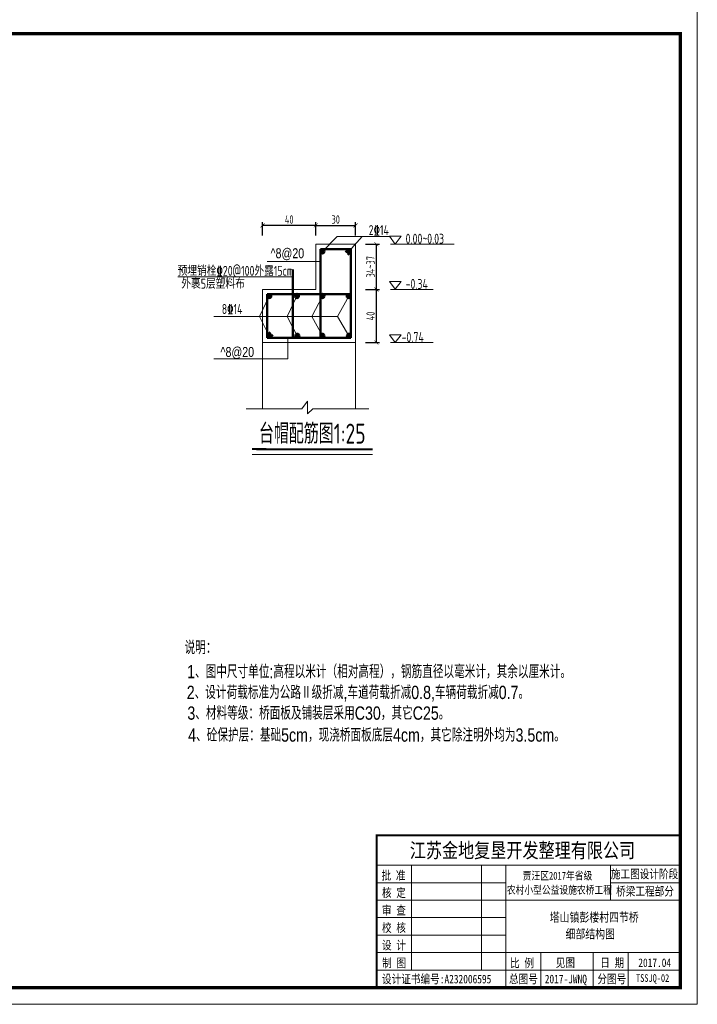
# Model space of a CAD drawing. Header units: inches. Extents: x 97745 to 142261, y 62673 to 100665.
# Tile 44 of 148: x 110155 to 112195, y 70918 to 73880. Entities that reach past the tile are written whole.
import ezdxf

# ---------------------------------------------------------------- set-up
doc = ezdxf.new("R2010")
doc.units = ezdxf.units.IN
doc.header["$MEASUREMENT"] = 0
doc.layers.get('0').update_dxf_attribs({"lineweight": 15})
doc.layers.add('1', color=7, linetype='Continuous')
for name, color, linetype, lineweight in [('BM1', 7, 'Continuous', 15), ('文字', 7, 'Continuous', 20), ('轮廓线', 1, 'Continuous', 40), ('配筋1', 1, 'Continuous', 50)]:
    doc.layers.add(name, color=color, linetype=linetype, lineweight=lineweight)
doc.styles.add('DIM_FONT', font='hztxt_e.shx', dxfattribs={"width": 0.8, "bigfont": 'hztxt.shx'})
doc.styles.add('hz-e', font='hztxt_e.shx', dxfattribs={"width": 0.8, "height": 330, "bigfont": 'hztxt.shx'})
doc.styles.add('HZTXT', font='tssdeng.shx', dxfattribs={"width": 0.75, "bigfont": 'hztxt.shx'})
doc.styles.add('图框', font='SIMFANG.TTF', dxfattribs={"width": 0.8, "height": 4})
doc.dimstyles.new('3', dxfattribs={"dimtxt": 25, "dimasz": 12, "dimexe": 10, "dimexo": 30, "dimgap": 5, "dimtad": 1, "dimdec": 0, "dimzin": 0, "dimdsep": 46, "dimtxsty": 'HZTXT', "dimblk": 'ARCHTICK', "dimcen": 0, "dimclrt": 7, "dimazin": 2, "dimtfac": 1, "dimtdec": 0, "dimtix": 1, "dimtmove": 2, "dimatfit": 3, "dimfxl": 250, "dimtolj": 1, "dimtzin": 0, "dimarcsym": 0})

# ---------------------------------------------------------------- blocks, each defined once
blk = doc.blocks.new('_ArchTick')
at = {"color": 0, "linetype": 'ByBlock', "const_width": 0.15}
blk.add_lwpolyline([(-0.5, -0.5), (0.5, 0.5)], dxfattribs=at)
blk = doc.blocks.new('*D651')
at = {"color": 0, "lineweight": -2}
for p, q in [((111046.1, 73231), (111046.1, 73271.6)), ((111046.1, 73261.6), (111166.1, 73261.6)), ((111166.1, 73231), (111166.1, 73271.6))]:
    blk.add_line(p, q, dxfattribs=at)
at = {"color": 0, "lineweight": -2, "xscale": 12, "yscale": 12, "zscale": 12, "rotation": 180}
blk.add_blockref('_ArchTick', (111046.1, 73261.6), dxfattribs=at)
at = {"color": 0, "lineweight": -2, "xscale": 12, "yscale": 12, "zscale": 12}
blk.add_blockref('_ArchTick', (111166.1, 73261.6), dxfattribs=at)
at = {"color": 7, "insert": (111106.1, 73279.1), "char_height": 25, "attachment_point": 5, "style": 'HZTXT'}
blk.add_mtext('\\A1;30', dxfattribs=at)
blk = doc.blocks.new('*D652')
at = {"color": 0, "lineweight": -2}
for p, q in [((110886.1, 73231), (110886.1, 73271.6)), ((111046.1, 73261.6), (110886.1, 73261.6)), ((111046.1, 73231), (111046.1, 73271.6))]:
    blk.add_line(p, q, dxfattribs=at)
at = {"color": 0, "lineweight": -2, "xscale": 12, "yscale": 12, "zscale": 12, "rotation": 180}
blk.add_blockref('_ArchTick', (110886.1, 73261.6), dxfattribs=at)
at = {"color": 0, "lineweight": -2, "xscale": 12, "yscale": 12, "zscale": 12}
blk.add_blockref('_ArchTick', (111046.1, 73261.6), dxfattribs=at)
at = {"color": 7, "insert": (110966.1, 73279.1), "char_height": 25, "attachment_point": 5, "style": 'HZTXT'}
blk.add_mtext('\\A1;40', dxfattribs=at)
blk = doc.blocks.new('*D697')
at = {"color": 0, "lineweight": -2}
for p, q in [((111196.1, 73069), (111238.4, 73069)), ((111228.4, 72909), (111228.4, 73069)), ((111196.1, 72909), (111238.4, 72909))]:
    blk.add_line(p, q, dxfattribs=at)
at = {"color": 0, "lineweight": -2, "xscale": 12, "yscale": 12, "zscale": 12}
for p, rotation in [((111228.4, 73069), 90), ((111228.4, 72909), 270)]:
    blk.add_blockref('_ArchTick', p, dxfattribs=dict(at, rotation=rotation))
at = {"color": 7, "insert": (111210.9, 72989), "char_height": 25, "attachment_point": 5, "rotation": 90, "style": 'HZTXT'}
blk.add_mtext('\\A1;40', dxfattribs=at)
blk = doc.blocks.new('*D698')
at = {"color": 0, "lineweight": -2}
for p, q in [((111196.1, 73205), (111238.4, 73205)), ((111228.4, 73069), (111228.4, 73205)), ((111196.1, 73069), (111238.4, 73069))]:
    blk.add_line(p, q, dxfattribs=at)
at = {"color": 0, "lineweight": -2, "xscale": 12, "yscale": 12, "zscale": 12}
for p, rotation in [((111228.4, 73205), 90), ((111228.4, 73069), 270)]:
    blk.add_blockref('_ArchTick', p, dxfattribs=dict(at, rotation=rotation))
at = {"color": 7, "insert": (111210.9, 73137), "char_height": 25, "attachment_point": 5, "rotation": 90, "style": 'HZTXT'}
blk.add_mtext('\\A1;34~37', dxfattribs=at)
blk = doc.blocks.new('三角形')
at = {"layer": '轮廓线', "color": 0, "lineweight": 20}
for p, q in [((24441.9, 199232.1), (24477.5, 199232.1)), ((24459.3, 199208.6), (24441.9, 199232.1)), ((24477.5, 199232.1), (24459.3, 199208.6))]:
    blk.add_line(p, q, dxfattribs=at)

msp = doc.modelspace()

# ---------------------------------------------------------------- hatches: boundary and pattern name
at = {"layer": '配筋1'}
for points in [[(111072.287, 73183.118, 1), (111060.117, 73183.118, 1)], [(111152.064, 73183.118, 1), (111139.894, 73183.118, 1)], [(110912.287, 73048.852, 1), (110900.117, 73048.852, 1)], [(110995.354, 73048.967, 1), (110983.183, 73048.967, 1)], [(111072.287, 73048.967, 1), (111060.117, 73048.967, 1)], [(111151.285, 73048.628, 1), (111139.114, 73048.628, 1)], [(110912.287, 72929.073, 1), (110900.117, 72929.073, 1)], [(110996.619, 72929.073, 1), (110984.448, 72929.073, 1)], [(111072.287, 72929.073, 1), (111060.117, 72929.073, 1)], [(111152.028, 72929.073, 1), (111139.857, 72929.073, 1)]]:
    msp.add_hatch(color=256, dxfattribs=at).paths.add_polyline_path(points)

# ---------------------------------------------------------------- linework, layer by layer
for p, q in [((111110.698, 73228.438), (111066.202, 73183.118)), ((111110.698, 73228.438), (111269.692, 73228.438)), ((111145.979, 73183.118), (111185.274, 73228.438)), ((111046.117, 73204.988), (111046.117, 73068.988)), ((111166.117, 73204.988), (111046.117, 73204.988)), ((111166.117, 73068.988), (111166.117, 73204.988)), ((111060.117, 73153.176), (110900.261, 73153.176)), ((111046.117, 73068.988), (110886.117, 73068.988)), ((110886.117, 73068.988), (110886.117, 72908.988)), ((111166.117, 72908.988), (111166.117, 73068.988)), ((110906.202, 73048.825), (110876.987, 72987.666)), ((110989.269, 73048.967), (110960.284, 72987.666)), ((111066.202, 73048.967), (111034.412, 72987.666)), ((111111.077, 72987.666), (111145.2, 73048.628)), ((110906.202, 72929.073), (110876.987, 72987.666)), ((110990.533, 72929.073), (110960.284, 72987.666)), ((111066.202, 72929.073), (111034.412, 72987.666)), ((111111.077, 72987.666), (111145.942, 72929.073)), ((110962.194, 72922.988), (110962.194, 72859.538)), ((110886.117, 72908.988), (111166.117, 72908.988)), ((110886.117, 72908.988), (110886.117, 72708.988)), ((111166.117, 72908.988), (111166.117, 72708.988)), ((111004.511, 72708.988), (111020.836, 72732.011)), ((111020.836, 72732.011), (111020.836, 72693.961)), ((110886.117, 72708.988), (110836.117, 72708.988)), ((110836.117, 72708.988), (111004.511, 72708.988)), ((111020.836, 72693.961), (111037.161, 72708.988)), ((111037.161, 72708.988), (111205.855, 72708.988)), ((110896.78, 72572.432), (110854.945, 72572.432)), ((110867.405, 72572.432), (111085.875, 72572.432)), ((111085.875, 72572.432), (111216.732, 72572.432))]:
    msp.add_line(p, q)
at = {"layer": 'BM1', "color": 0, "linetype": 'Continuous'}
for p, q in [((111229.287, 71426.104), (112143.932, 71426.104)), ((111229.287, 71426.104), (111229.287, 70968.031)), ((111229.287, 70968.031), (111229.287, 71426.104)), ((111229.287, 71335.991), (112143.932, 71335.991)), ((111334.418, 71020.596), (111334.418, 71335.991)), ((111544.682, 71335.991), (111544.682, 71020.596)), ((111618.274, 71335.991), (111618.274, 70968.031)), ((111933.668, 71230.86), (111933.668, 71335.991)), ((111229.287, 71283.425), (111618.274, 71283.425)), ((111933.668, 71283.425), (112143.932, 71283.425)), ((111229.287, 71230.86), (112143.932, 71230.86)), ((111229.287, 71178.294), (111618.274, 71178.294)), ((111229.287, 71125.728), (111618.274, 71125.728)), ((111229.287, 71073.162), (112143.932, 71073.162)), ((111723.405, 71073.162), (111723.405, 70968.031)), ((111881.103, 71073.162), (111881.103, 70968.031)), ((111986.234, 71073.162), (111986.234, 71020.596)), ((111986.234, 70968.031), (111986.234, 71073.162)), ((111229.287, 71020.596), (112143.932, 71020.596))]:
    msp.add_line(p, q, dxfattribs=at)
at = {"layer": 'BM1', "const_width": 1}
msp.add_lwpolyline([(107951.098, 73918.339), (112193.926, 73918.339), (112193.926, 70918.036), (107951.098, 70918.036), (107951.098, 73918.339)], dxfattribs=at)
at = {"layer": 'BM1'}
msp.add_lwpolyline([(107951.098, 73918.339), (112193.926, 73918.339), (112193.926, 70918.036), (107951.098, 70918.036)], close=True, dxfattribs=at)
at = {"layer": 'BM1', "color": 0, "linetype": 'Continuous', "const_width": 9.999}
msp.add_lwpolyline([(108118.942, 70968.031), (108118.942, 73838.038), (112143.932, 73838.038), (112143.932, 70968.031)], close=True, dxfattribs=at)
at = {"layer": 'BM1', "color": 0, "linetype": 'Continuous', "const_width": 5.257}
msp.add_lwpolyline([(112143.932, 71426.104), (111229.287, 71426.104), (111229.287, 70968.031)], dxfattribs=at)
at = {"layer": '文字', "ltscale": 0.5}
for p, q in [((111462.333, 73204.988), (111270.654, 73204.988)), ((110976.536, 73106.8), (110631.071, 73106.8)), ((111398.998, 73068.988), (111270.654, 73068.988)), ((111111.077, 72987.666), (110738.958, 72987.666)), ((111398.998, 72908.988), (111270.654, 72908.988)), ((110962.194, 72859.538), (110738.811, 72859.538))]:
    msp.add_line(p, q, dxfattribs=at)
at = {"layer": '轮廓线'}
for p, q in [((110896.78, 72588.018), (110854.945, 72588.018)), ((110867.405, 72588.018), (111085.875, 72588.018)), ((111085.875, 72588.018), (111216.732, 72588.018))]:
    msp.add_line(p, q, dxfattribs=at)
at = {"layer": '配筋1'}
for p, q in [((111152.117, 73189.422), (111060.117, 73189.422)), ((111060.117, 73189.422), (111060.117, 72922.988)), ((111143.648, 73189.422), (111135.122, 73180.977)), ((111152.117, 72922.988), (111152.117, 73189.422)), ((111152.117, 73180.489), (111142.983, 73172.706)), ((110976.536, 73068.988), (110976.536, 73128.988)), ((110976.536, 72922.988), (110976.536, 73068.988)), ((110900.117, 73054.988), (110900.117, 72922.988)), ((110900.117, 73054.988), (111152.117, 73054.988)), ((110900.117, 72931.573), (110908.522, 72940.138)), ((110900.117, 72922.988), (111152.117, 72922.988)), ((110908.729, 72922.988), (110916.892, 72931.784))]:
    msp.add_line(p, q, dxfattribs=at)
for centre in [(111066.202, 73183.118), (111145.979, 73183.118), (110906.202, 73048.852), (110989.269, 73048.967), (111066.202, 73048.967), (111145.2, 73048.628), (110906.202, 72929.073), (110990.533, 72929.073), (111066.202, 72929.073), (111145.942, 72929.073)]:
    msp.add_circle(centre, 6.085, dxfattribs=at)

# ---------------------------------------------------------------- block references
at = {"layer": '文字', "ltscale": 0.5}
for p in [(86825.973, -126003.565), (86825.973, -126139.565), (86825.973, -126299.565)]:
    msp.add_blockref('三角形', p, dxfattribs=at)

# ---------------------------------------------------------------- texts
at = {"style": 'hz-e', "width": 0.8}
for s, p in [('说明：', (110651.173, 71971.085)), ('1、图中尺寸单位:高程以米计（相对高程），钢筋直径以毫米计，其余以厘米计。', (110658.801, 71898.763)), ('2、设计荷载标准为公路Ⅱ级折减,车道荷载折减0.8,车辆荷载折减0.7。', (110657.757, 71836.126)), ('3、材料等级：桥面板及铺装层采用C30，其它C25。', (110659.54, 71773.869)), ('4、砼保护层：基础5cm，现浇桥面板底层4cm，其它除注明外均为3.5cm。', (110661.962, 71707.846))]:
    msp.add_text(s, height=40, dxfattribs=at).set_placement(p)
at = {"layer": '1', "color": 7, "linetype": 'Continuous', "style": '图框', "width": 0.8}
for s, height, p in [('江苏金地复垦开发整理有限公司 ', 44.4121, (111329.094, 71358.591)), ('批 准', 25.9071, (111244.006, 71292.324)), ('贾汪区2017年省级', 23.5519, (111668.987, 71292.658)), ('核 定', 25.9071, (111245.329, 71240.03)), ('农村小型公益设施农桥工程', 23.55187, (111621.264, 71250.05)), ('审 查', 25.9071, (111245.329, 71187.464)), ('校 核', 25.9071, (111245.329, 71134.898)), ('设 计', 25.9071, (111245.329, 71082.333)), ('制 图', 25.9071, (111245.67, 71029.039)), ('比 例', 25.9071, (111631.09, 71028.761)), ('见图', 25.9071, (111768.411, 71029.683)), ('日 期', 25.9071, (111902.402, 71029.683)), ('2017.04', 25.9071, (112016.993, 71029.683)), ('设计证书编号:A232006595 ', 25.90706, (111245.346, 70980.56)), ('总图号', 25.9071, (111627.686, 70980.714)), ('2017-JWNQ', 25.9071, (111735.434, 70980.714)), ('分图号', 25.9071, (111893.692, 70980.714))]:
    msp.add_text(s, height=height, dxfattribs=at).set_placement(p)
at = {"layer": '1', "color": 7, "linetype": 'Continuous', "char_height": 25.9071, "width": 215.18175, "attachment_point": 5, "style": '图框'}
for s, insert in [('施工图设计阶段', (112035.671, 71308.175)), ('桥梁工程部分', (112037.19, 71256.086))]:
    msp.add_mtext(s, dxfattribs=dict(at, insert=insert))
at = {"layer": 'BM1', "color": 0, "linetype": 'Continuous', "style": '图框', "width": 0.8}
msp.add_text('TSSJQ-02', height=23, dxfattribs=at).set_placement((112010.049, 70985.112))
at = {"layer": '文字', "style": 'HZTXT', "width": 0.75}
msp.add_text('2%%13214', height=30, dxfattribs=at).set_placement((111205.386, 73232.287))
at = {"layer": '文字', "ltscale": 0.5, "style": 'HZTXT', "width": 0.75}
for s, p in [('0.00~0.03', (111316.509, 73206.354)), ('预埋销栓%%13220@100外露15cm', (110630.094, 73109.7)), ('外裹5层塑料布', (110641.424, 73070.885)), ('-0.34', (111316.509, 73070.354)), ('8%%13214', (110763.019, 72994.87)), ('-0.74', (111304.416, 72910.354))]:
    msp.add_text(s, height=30, dxfattribs=at).set_placement(p)
at = {"layer": '文字', "linetype": 'Continuous', "style": '图框', "width": 0.8}
for s, p in [('塔山镇彭楼村四节桥', (111750.415, 71165.815)), ('细部结构图', (111797.971, 71115.76))]:
    msp.add_text(s, height=27.2755, dxfattribs=at).set_placement(p)
at = {"layer": '文字', "attachment_point": 1}
for s, insert, char_height, width, style in [('^ 8@20', (110910.003, 73192.603), 30, 322.93333, 'DIM_FONT'), ('^ 8@20', (110759.289, 72895.501), 30, 322.93333, 'DIM_FONT'), ('\\pt533.33;台帽配筋图1:25', (110875.012, 72664.807), 60, 661.00966, 'HZTXT')]:
    msp.add_mtext(s, dxfattribs=dict(at, insert=insert, char_height=char_height, width=width, style=style))

# ---------------------------------------------------------------- dimensions: what is measured, and where the dimension line sits
for base, p2, text, picture, middle in [((110886.117, 73261.616), (110886.117, 73200.988), '40', '*D652', (110966.117, 73279.116)), ((111166.117, 73261.616), (111166.117, 73200.988), '30', '*D651', (111106.117, 73279.116))]:
    dim = msp.add_linear_dim(base=base, p1=(111046.117, 73200.988), p2=p2, text=text, dimstyle='3', override={"dimlfac": 0.5})
    dim.commit()
    dim.dimension.update_dxf_attribs({"geometry": picture, "text_midpoint": middle})
for base, p1, p2, text, picture, middle in [((111228.409, 73204.988), (111166.117, 73068.988), (111166.117, 73204.988), '34~37', '*D698', (111210.909, 73136.988)), ((111228.409, 73068.988), (111166.117, 72908.988), (111166.117, 73068.988), '40', '*D697', (111210.909, 72988.988))]:
    dim = msp.add_linear_dim(base=base, p1=p1, p2=p2, angle=90, text=text, dimstyle='3', override={"dimlfac": 0.5})
    dim.commit()
    dim.dimension.update_dxf_attribs({"geometry": picture, "text_midpoint": middle})

doc.saveas('drawing.dxf')
